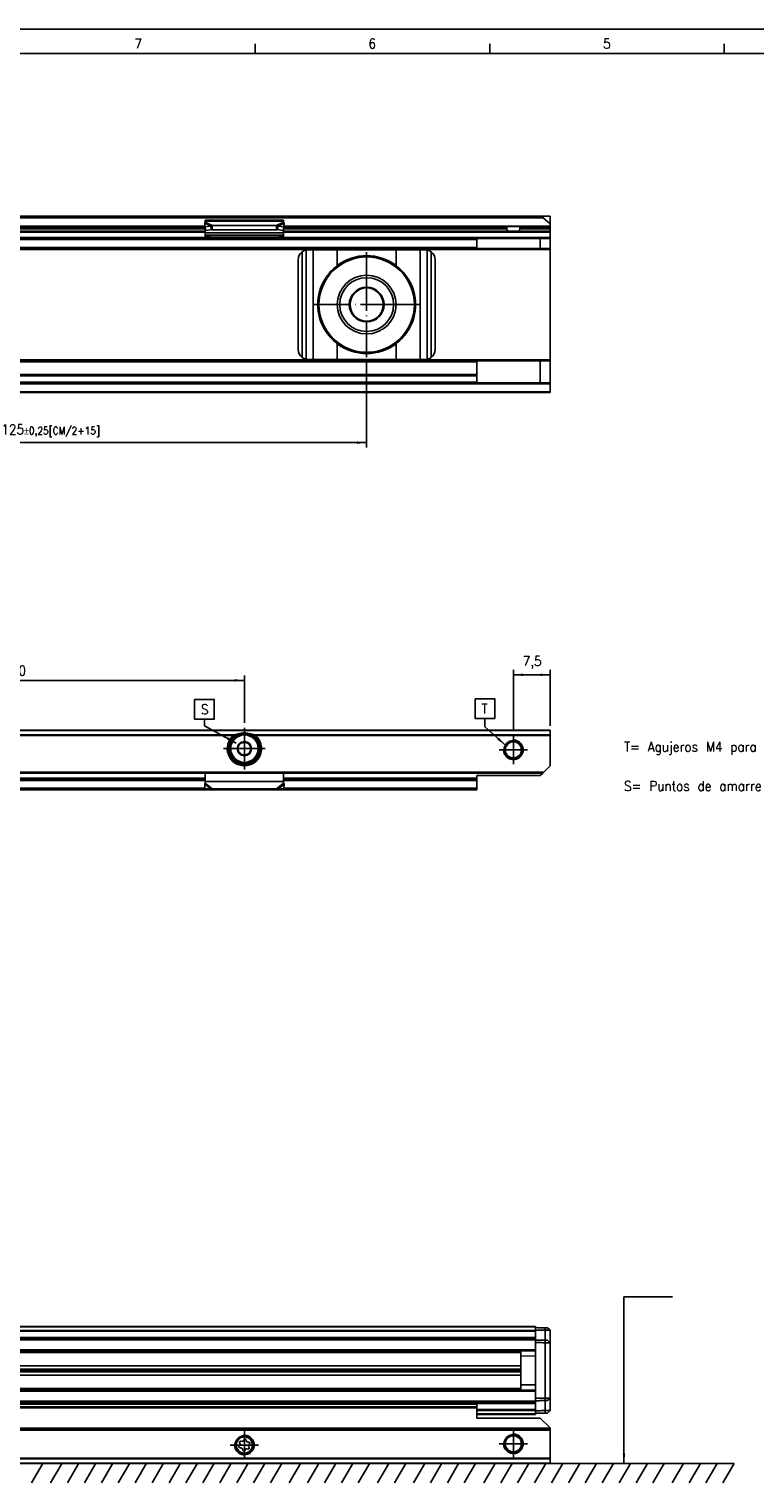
# Model space of a CAD drawing. Header units: millimetres. Extents: x -746 to 606, y -92 to 517.
# Tile 25 of 38: x -244 to -96, y 205 to 502. Entities that reach past the tile are written whole.
import ezdxf

# ---------------------------------------------------------------- set-up
doc = ezdxf.new("R2010")
doc.units = ezdxf.units.MM
doc.linetypes.add('DOT_CENTER', pattern=[14, 12, -1, 0, -1])
doc.layers.add('1', color=7, linetype='Continuous')
doc.styles.add('CONVERTER_12', font='txt.shx', dxfattribs={"width": 0.9})
doc.dimstyles.new('ME10_DIM_35', dxfattribs={"dimtxt": 2, "dimasz": 2, "dimexe": 1, "dimexo": 1, "dimgap": 1, "dimtad": 1, "dimdsep": 46, "dimtxsty": 'CONVERTER_12', "dimsah": 1, "dimcen": 0.09, "dimclrd": 2, "dimclre": 2, "dimclrt": 2, "dimadec": 0, "dimazin": 0, "dimtol": 1, "dimtp": 0.25, "dimtm": 0.25, "dimtfac": 0.75, "dimtdec": 0, "dimtix": 1, "dimtmove": 0, "dimatfit": 3, "dimfxl": 1, "dimtolj": 1, "dimtzin": 0, "dimarcsym": 0})
doc.dimstyles.new('ME10_DIM_36', dxfattribs={"dimtxt": 2, "dimasz": 2, "dimexe": 1, "dimexo": 1, "dimgap": 1, "dimtad": 1, "dimdsep": 46, "dimtxsty": 'CONVERTER_12', "dimsah": 1, "dimcen": 0.09, "dimclrd": 2, "dimclre": 2, "dimclrt": 2, "dimadec": 0, "dimazin": 0, "dimtfac": 1, "dimtdec": 4, "dimtix": 1, "dimtmove": 0, "dimatfit": 3, "dimfxl": 1, "dimtolj": 1, "dimtzin": 0, "dimarcsym": 0})
doc.dimstyles.new('ME10_DIM_39', dxfattribs={"dimtxt": 2, "dimasz": 2, "dimexe": 1, "dimexo": 1, "dimgap": 1, "dimtad": 1, "dimdsep": 46, "dimtxsty": 'CONVERTER_12', "dimsah": 1, "dimcen": 0.09, "dimclrd": 2, "dimclre": 2, "dimclrt": 2, "dimadec": 0, "dimazin": 0, "dimtfac": 1, "dimtdec": 4, "dimtix": 1, "dimtmove": 0, "dimatfit": 3, "dimfxl": 1, "dimtolj": 1, "dimtzin": 0, "dimarcsym": 0})
doc.dimstyles.get("Standard").update_dxf_attribs({"dimtxt": 0.18, "dimasz": 0.18, "dimexe": 0.18, "dimexo": 0.0625, "dimgap": 0.09, "dimtad": 0, "dimtih": 1, "dimtoh": 1, "dimdec": 4, "dimzin": 0, "dimdsep": 46, "dimtxsty": 'Standard', "dimcen": 0.09, "dimadec": 0, "dimazin": 0, "dimtfac": 1, "dimtdec": 4, "dimtofl": 0, "dimtmove": 0, "dimatfit": 3, "dimfxl": 1, "dimtolj": 1, "dimtzin": 0, "dimarcsym": 0})

# ---------------------------------------------------------------- blocks, each defined once
blk = doc.blocks.new('SOPORTE_SV2-T__7', base_point=(-462.95, 208.55))
at = {"color": 7, "linetype": 'Continuous'}
for p, q in [((-152.95, 220.69), (-369.95, 220.69)), ((-152.95, 220.09), (-152.95, 220.67)), ((-152.95, 219.9), (-152.95, 220.09)), ((-152.95, 219.9), (-152.95, 217.8)), ((-152.95, 217.8), (-139.95, 217.8)), ((-137.95, 215.8), (-139.95, 217.8)), ((-137.95, 215.55), (-462.95, 215.55)), ((-137.95, 215.8), (-137.95, 215.75)), ((-137.95, 215.75), (-137.95, 215.55)), ((-137.95, 215.35), (-137.95, 215.55)), ((-137.95, 215.35), (-137.95, 209.63)), ((-201.34, 212.27), (-201.52, 212.08)), ((-201.43, 212.78), (-201.3, 212.55)), ((-201.35, 211.69), (-201.09, 211.69)), ((-200.91, 213.05), (-201.17, 213.12)), ((-200.87, 211.52), (-200.8, 211.27)), ((-200.53, 213.39), (-200.66, 213.16)), ((-200.37, 211.21), (-200.24, 211.44)), ((-200.03, 213.08), (-200.1, 213.33)), ((-199.98, 211.55), (-199.73, 211.48)), ((-199.55, 212.91), (-199.81, 212.91)), ((-199.47, 211.82), (-199.6, 212.05)), ((-199.56, 212.33), (-199.38, 212.52)), ((-137.95, 208.55), (-462.95, 208.55)), ((-137.95, 209.49), (-137.95, 209.63)), ((-137.95, 209.49), (-137.95, 208.61)), ((-137.95, 208.55), (-137.95, 208.61))]:
    blk.add_line(p, q, dxfattribs=at)
at = {"color": 3, "linetype": 'Continuous'}
for p, q in [((-152.95, 220.67), (-369.95, 220.67)), ((-152.95, 220.09), (-369.95, 220.09)), ((-152.95, 219.9), (-369.95, 219.9)), ((-137.95, 215.75), (-462.95, 215.75)), ((-462.95, 215.35), (-137.95, 215.35)), ((-137.95, 209.63), (-462.95, 209.63)), ((-137.95, 209.49), (-462.95, 209.49)), ((-462.95, 208.61), (-137.95, 208.61))]:
    blk.add_line(p, q, dxfattribs=at)
at = {"color": 7, "linetype": 'Continuous'}
for centre, radius in [((-200.45, 212.3), 1.9), ((-145.45, 212.55), 1.9), ((-145.45, 212.55), 1.65), ((-200.45, 212.3), 1.65)]:
    blk.add_circle(centre, radius, dxfattribs=at)
for centre, start, end in [((-201.35, 211.92), 136.1284, 269.4344), ((-201.23, 212.89), 76.5421, 209.4344), ((-201.5, 212.43), 316.1284, 29.4344), ((-201.09, 211.45), 16.1294, 89.4344), ((-200.86, 213.28), 256.5421, 329.8481), ((-200.57, 211.33), 196.1294, 329.4344), ((-200.33, 213.27), 16.1284, 149.8481), ((-200.04, 211.32), 76.1284, 149.4344), ((-199.81, 213.15), 196.1284, 269.4344), ((-199.67, 211.71), 256.1284, 29.4344), ((-199.4, 212.17), 136.1284, 209.4344), ((-199.55, 212.68), 316.1284, 89.4344)]:
    blk.add_arc(centre, 0.233, start, end, dxfattribs=at)
blk.add_open_spline([(-152.95, 220.67), (-152.95, 220.68), (-152.95, 220.68), (-152.95, 220.69), (-152.95, 220.69)], degree=3, dxfattribs=at)
at = {"layer": '1', "color": 2, "linetype": 'DOT_CENTER'}
for p, q in [((-200.45, 215.2), (-200.45, 209.4)), ((-145.45, 215.45), (-145.45, 209.65)), ((-197.55, 212.3), (-203.35, 212.3)), ((-142.55, 212.55), (-148.35, 212.55))]:
    blk.add_line(p, q, dxfattribs=at)
at = {"layer": '1', "color": 30, "linetype": 'Continuous'}
for centre in [(-200.45, 212.3), (-145.45, 212.55)]:
    blk.add_arc(centre, 2, 175, 95, dxfattribs=at)
blk = doc.blocks.new('REGLA_SV2-220-T__8', base_point=(-459.95, 218.55))
at = {"color": 7, "linetype": 'Continuous'}
for p, q in [((-140.95, 236.55), (-369.95, 236.55)), ((-140.95, 236.45), (-140.95, 236.55)), ((-140.95, 236.45), (-140.95, 236.3)), ((-140.95, 236.3), (-140.95, 235.8)), ((-140.95, 235.8), (-140.95, 235.73)), ((-140.95, 235.73), (-140.95, 235.55)), ((-140.95, 235.55), (-140.95, 234.29)), ((-137.95, 235.75), (-138.45, 236.26)), ((-137.95, 235.75), (-137.95, 233.2)), ((-369.95, 234.01), (-140.95, 234.01)), ((-140.95, 234.01), (-140.95, 234.29)), ((-140.95, 234.01), (-140.95, 233.81)), ((-140.95, 233.81), (-140.95, 233.75)), ((-140.95, 233.75), (-140.95, 233.25)), ((-140.95, 233.25), (-140.95, 231.78)), ((-137.95, 233.2), (-138.45, 233.71)), ((-137.95, 221.9), (-137.95, 233.2)), ((-140.95, 231.58), (-369.95, 231.58)), ((-143.95, 231.58), (-143.95, 230.48)), ((-140.95, 230.5), (-143.95, 230.48)), ((-143.95, 230.48), (-143.95, 224.62)), ((-140.95, 231.58), (-140.95, 231.78)), ((-140.95, 231.58), (-140.95, 230.5)), ((-369.95, 228.5), (-143.95, 228.5)), ((-369.95, 227.84), (-143.95, 227.84)), ((-143.95, 227.55), (-369.95, 227.55)), ((-143.95, 227.26), (-369.95, 227.26)), ((-143.95, 226.6), (-369.95, 226.6)), ((-369.95, 223.52), (-140.95, 223.52)), ((-140.95, 224.6), (-143.95, 224.62)), ((-143.95, 223.52), (-143.95, 224.62)), ((-140.95, 223.52), (-140.95, 224.6)), ((-140.95, 223.52), (-140.95, 223.32)), ((-140.95, 223.32), (-140.95, 221.85)), ((-140.95, 221.09), (-369.95, 221.09)), ((-140.95, 221.85), (-140.95, 221.35)), ((-140.95, 221.35), (-140.95, 221.29)), ((-140.95, 221.09), (-140.95, 221.29)), ((-140.95, 221.09), (-140.95, 220.81)), ((-140.95, 220.81), (-140.95, 219.55)), ((-138.45, 221.39), (-137.95, 221.9)), ((-137.95, 221.9), (-137.95, 219.35)), ((-152.95, 218.55), (-140.95, 218.55)), ((-140.95, 219.37), (-140.95, 219.55)), ((-140.95, 219.37), (-140.95, 219.3)), ((-140.95, 219.3), (-140.95, 218.8)), ((-140.95, 218.8), (-140.95, 218.65)), ((-140.95, 218.65), (-140.95, 218.55)), ((-138.45, 218.84), (-137.95, 219.35))]:
    blk.add_line(p, q, dxfattribs=at)
at = {"color": 3, "linetype": 'Continuous'}
for p, q in [((-140.95, 236.45), (-369.95, 236.45)), ((-369.95, 235.73), (-140.95, 235.73)), ((-369.95, 235.55), (-140.95, 235.55)), ((-138.93, 235.76), (-138.94, 236.26)), ((-138.93, 233.71), (-138.93, 235.76)), ((-369.95, 234.29), (-140.95, 234.29)), ((-369.95, 233.81), (-140.95, 233.81)), ((-138.93, 233.71), (-138.93, 233.21)), ((-138.93, 233.21), (-138.93, 221.89)), ((-140.95, 231.78), (-369.95, 231.78)), ((-369.95, 231.44), (-143.95, 231.44)), ((-143.95, 231.24), (-369.95, 231.24)), ((-140.95, 230.5), (-140.95, 224.6)), ((-369.95, 223.86), (-143.95, 223.86)), ((-143.95, 223.66), (-369.95, 223.66)), ((-369.95, 223.32), (-140.95, 223.32)), ((-140.95, 221.29), (-369.95, 221.29)), ((-140.95, 220.81), (-369.95, 220.81)), ((-138.93, 221.89), (-138.93, 221.39)), ((-138.93, 221.39), (-138.93, 219.34)), ((-140.95, 219.55), (-152.95, 219.55)), ((-140.95, 219.37), (-152.95, 219.37)), ((-152.95, 218.65), (-140.95, 218.65)), ((-138.93, 219.34), (-138.94, 218.84))]:
    blk.add_line(p, q, dxfattribs=at)
at = {"color": 7, "linetype": 'Continuous'}
for points, knots in [([(-140.95, 236.3), (-140.78, 236.3), (-140.45, 236.29), (-139.95, 236.28), (-139.44, 236.27), (-139.1, 236.27), (-138.94, 236.26)], [0, 0, 0, 0, 0.500077, 1.000155, 1.508556, 2.014552, 2.014552, 2.014552, 2.014552]), ([(-140.95, 235.8), (-140.78, 235.8), (-140.45, 235.79), (-139.95, 235.78), (-139.44, 235.77), (-139.1, 235.77), (-138.93, 235.76)], [0, 0, 0, 0, 0.500077, 1.000155, 1.508957, 2.017759, 2.017759, 2.017759, 2.017759]), ([(-138.94, 236.26), (-138.88, 236.26), (-138.76, 236.26), (-138.62, 236.26), (-138.52, 236.26), (-138.47, 236.26), (-138.45, 236.26)], [0, 0, 0, 0, 0.1816624, 0.3443087, 0.4151086, 0.4859085, 0.4859085, 0.4859085, 0.4859085]), ([(-138.93, 235.76), (-138.89, 235.76), (-138.8, 235.76), (-138.63, 235.76), (-138.45, 235.76), (-138.27, 235.75), (-138.14, 235.75), (-138.06, 235.75), (-138, 235.75), (-137.97, 235.75), (-137.95, 235.75), (-137.95, 235.75)], [0, 0, 0, 0, 0.1345824, 0.2669708, 0.4950926, 0.6916023, 0.799075, 0.8835795, 0.9432858, 0.9728294, 0.9826962, 0.9826962, 0.9826962, 0.9826962]), ([(-140.95, 233.75), (-140.78, 233.75), (-140.45, 233.74), (-139.95, 233.73), (-139.44, 233.72), (-139.1, 233.72), (-138.93, 233.71)], [0, 0, 0, 0, 0.500077, 1.000155, 1.508957, 2.01776, 2.01776, 2.01776, 2.01776]), ([(-140.95, 233.25), (-140.78, 233.25), (-140.45, 233.24), (-139.95, 233.23), (-139.44, 233.22), (-139.1, 233.22), (-138.93, 233.21)], [0, 0, 0, 0, 0.500077, 1.000155, 1.508957, 2.017759, 2.017759, 2.017759, 2.017759]), ([(-138.93, 233.71), (-138.87, 233.71), (-138.76, 233.71), (-138.62, 233.71), (-138.52, 233.71), (-138.47, 233.71), (-138.45, 233.71)], [0, 0, 0, 0, 0.177632, 0.3411015, 0.4119006, 0.4826997, 0.4826997, 0.4826997, 0.4826997]), ([(-138.93, 233.21), (-138.89, 233.21), (-138.8, 233.21), (-138.63, 233.21), (-138.45, 233.21), (-138.27, 233.2), (-138.14, 233.2), (-138.06, 233.2), (-138, 233.2), (-137.97, 233.2), (-137.95, 233.2), (-137.95, 233.2)], [0, 0, 0, 0, 0.1345824, 0.2669708, 0.4950926, 0.6916023, 0.799075, 0.8835795, 0.9432858, 0.972824, 0.9826853, 0.9826853, 0.9826853, 0.9826853]), ([(-140.95, 221.85), (-140.78, 221.85), (-140.45, 221.86), (-139.95, 221.87), (-139.44, 221.88), (-139.1, 221.88), (-138.93, 221.89)], [0, 0, 0, 0, 0.500077, 1.000155, 1.508957, 2.017759, 2.017759, 2.017759, 2.017759]), ([(-140.95, 221.35), (-140.78, 221.35), (-140.45, 221.36), (-139.95, 221.37), (-139.44, 221.38), (-139.1, 221.38), (-138.93, 221.39)], [0, 0, 0, 0, 0.500077, 1.000155, 1.508957, 2.01776, 2.01776, 2.01776, 2.01776]), ([(-138.93, 221.89), (-138.89, 221.89), (-138.8, 221.89), (-138.63, 221.89), (-138.45, 221.89), (-138.27, 221.9), (-138.14, 221.9), (-138.06, 221.9), (-138, 221.9), (-137.97, 221.9), (-137.95, 221.9), (-137.95, 221.9)], [0, 0, 0, 0, 0.1345824, 0.2669708, 0.4950926, 0.6916023, 0.799075, 0.8835795, 0.9432858, 0.9728294, 0.9826962, 0.9826962, 0.9826962, 0.9826962]), ([(-138.93, 221.39), (-138.87, 221.39), (-138.76, 221.39), (-138.62, 221.39), (-138.52, 221.39), (-138.47, 221.39), (-138.45, 221.39)], [0, 0, 0, 0, 0.180313, 0.3411015, 0.4119006, 0.4826997, 0.4826997, 0.4826997, 0.4826997]), ([(-138.93, 219.34), (-139.1, 219.33), (-139.44, 219.33), (-139.95, 219.32), (-140.45, 219.31), (-140.78, 219.3), (-140.95, 219.3)], [0, 0, 0, 0, 0.508802, 1.017604, 1.517682, 2.017759, 2.017759, 2.017759, 2.017759]), ([(-138.94, 218.84), (-139.1, 218.83), (-139.44, 218.83), (-139.95, 218.82), (-140.45, 218.81), (-140.78, 218.8), (-140.95, 218.8)], [0, 0, 0, 0, 0.505996, 1.014397, 1.514475, 2.014552, 2.014552, 2.014552, 2.014552]), ([(-138.94, 218.84), (-138.87, 218.84), (-138.76, 218.84), (-138.62, 218.84), (-138.52, 218.84), (-138.47, 218.84), (-138.45, 218.84)], [0, 0, 0, 0, 0.1830372, 0.3443087, 0.4151086, 0.4859085, 0.4859085, 0.4859085, 0.4859085]), ([(-138.93, 219.34), (-138.89, 219.34), (-138.8, 219.34), (-138.63, 219.34), (-138.45, 219.34), (-138.27, 219.35), (-138.14, 219.35), (-138.06, 219.35), (-138, 219.35), (-137.97, 219.35), (-137.95, 219.35), (-137.95, 219.35)], [0, 0, 0, 0, 0.1345824, 0.2669708, 0.4950926, 0.6916023, 0.799075, 0.8835795, 0.9432858, 0.972824, 0.9826853, 0.9826853, 0.9826853, 0.9826853])]:
    blk.add_open_spline(points, degree=3, knots=knots, dxfattribs=at)
blk = doc.blocks.new('REGLA_SV2-220-T__10', base_point=(-462.95, 208.55))
for name, p in [('REGLA_SV2-220-T__8', (-459.95, 218.55)), ('SOPORTE_SV2-T__7', (-462.95, 208.55))]:
    blk.add_blockref(name, p)
blk = doc.blocks.new('SOPORTE_SV2-T__50', base_point=(-462.95, 427.45))
at = {"color": 7, "linetype": 'Continuous'}
for p, q in [((-461.65, 463.55), (-139.25, 463.55)), ((-461.52, 463.2), (-139.38, 463.2)), ((-299.01, 461.45), (-208.54, 461.45)), ((-208.54, 461.33), (-208.56, 462.13)), ((-208.54, 461.33), (-207.37, 461.51)), ((-208.54, 461.33), (-208.36, 460.6)), ((-192.45, 462.72), (-208.45, 462.72)), ((-208.45, 462.51), (-208.45, 462.72)), ((-208.45, 462.33), (-208.45, 462.51)), ((-208.45, 460.98), (-208.45, 460.11)), ((-208.36, 460.6), (-207.18, 460.78)), ((-207.37, 461.51), (-207.26, 461.07)), ((-207.26, 461.07), (-207.18, 460.78)), ((-207.04, 461.6), (-193.86, 461.6)), ((-207.04, 461.6), (-207.04, 461.09)), ((-207.04, 461.09), (-207.04, 460.75)), ((-207.04, 460.75), (-193.86, 460.75)), ((-193.86, 461.6), (-193.86, 461.09)), ((-193.86, 461.09), (-193.86, 460.75)), ((-193.64, 461.07), (-193.72, 460.78)), ((-193.72, 460.78), (-192.54, 460.6)), ((-193.53, 461.51), (-193.64, 461.07)), ((-193.53, 461.51), (-192.36, 461.33)), ((-192.36, 461.33), (-192.54, 460.6)), ((-192.45, 462.51), (-192.45, 462.72)), ((-192.45, 462.33), (-192.45, 462.51)), ((-192.45, 460.98), (-192.45, 460.11)), ((-192.36, 461.33), (-192.34, 462.13)), ((-146.89, 461.45), (-192.36, 461.45)), ((-144.01, 461.45), (-146.89, 461.45)), ((-146.76, 460.95), (-146.76, 461.25)), ((-144.14, 460.95), (-144.14, 461.25)), ((-137.95, 461.45), (-144.01, 461.45)), ((-139.38, 463.2), (-137.95, 462)), ((-139.25, 463.55), (-137.95, 463.55)), ((-137.95, 462), (-137.95, 463.55)), ((-137.95, 462), (-137.95, 461.5)), ((-137.95, 461.45), (-137.95, 461.5)), ((-137.95, 461.45), (-137.95, 461.25)), ((-137.95, 461.25), (-137.95, 460.95)), ((-137.95, 460.95), (-137.95, 460.45)), ((-392.45, 458.95), (-208.45, 458.95)), ((-299.76, 460.45), (-208.45, 460.45)), ((-208.45, 460.11), (-208.45, 459.62)), ((-208.45, 459.34), (-208.45, 459.62)), ((-192.45, 459.62), (-208.45, 459.62)), ((-208.45, 459.34), (-208.45, 459.16)), ((-208.45, 459.16), (-208.45, 458.95)), ((-208.45, 458.95), (-205.69, 458.95)), ((-206.96, 459.23), (-203.45, 458.96)), ((-206.96, 459.23), (-206.96, 459.12)), ((-205.69, 458.95), (-206.96, 459.05)), ((-205.69, 458.95), (-203.45, 458.95)), ((-203.45, 458.96), (-203.45, 458.95)), ((-203.45, 458.96), (-197.45, 458.96)), ((-203.45, 458.95), (-197.45, 458.95)), ((-197.45, 458.96), (-193.94, 459.23)), ((-197.45, 458.96), (-197.45, 458.95)), ((-197.45, 458.95), (-195.21, 458.95)), ((-193.94, 459.05), (-195.21, 458.95)), ((-195.21, 458.95), (-192.45, 458.95)), ((-193.94, 459.12), (-193.94, 459.23)), ((-146.14, 460.45), (-192.45, 460.45)), ((-192.45, 460.11), (-192.45, 459.62)), ((-192.45, 459.34), (-192.45, 459.62)), ((-192.45, 459.34), (-192.45, 459.16)), ((-192.45, 459.16), (-192.45, 458.95)), ((-192.45, 458.95), (-152.95, 458.95)), ((-152.95, 458.95), (-152.95, 458.75)), ((-139.95, 458.95), (-152.95, 458.95)), ((-152.95, 457.15), (-152.95, 458.75)), ((-144.76, 460.45), (-146.14, 460.45)), ((-144.76, 460.45), (-137.95, 460.45)), ((-139.95, 456.95), (-139.95, 458.95)), ((-139.95, 458.95), (-137.95, 458.95)), ((-137.95, 460.25), (-137.95, 460.45)), ((-137.95, 460.25), (-137.95, 459.15)), ((-137.95, 458.95), (-137.95, 459.15)), ((-137.95, 456.95), (-137.95, 458.95)), ((-447.95, 456.95), (-152.95, 456.95)), ((-186.38, 456.65), (-187.45, 456.65)), ((-186.38, 456.65), (-181.46, 456.65)), ((-181.46, 456.65), (-169.44, 456.65)), ((-169.44, 456.65), (-164.52, 456.65)), ((-163.45, 456.65), (-164.52, 456.65)), ((-152.95, 456.95), (-152.95, 457.15)), ((-139.95, 456.95), (-152.95, 456.95)), ((-139.95, 456.95), (-137.95, 456.95)), ((-137.95, 456.75), (-137.95, 456.95)), ((-137.95, 434.15), (-137.95, 456.75)), ((-189.45, 436.25), (-189.45, 454.65)), ((-161.45, 436.25), (-161.45, 454.65)), ((-187.45, 434.25), (-186.38, 434.25)), ((-186.38, 434.25), (-181.46, 434.25)), ((-181.46, 434.25), (-169.44, 434.25)), ((-169.44, 434.25), (-164.52, 434.25)), ((-164.52, 434.25), (-163.45, 434.25)), ((-137.95, 433.95), (-137.95, 434.15)), ((-152.95, 433.95), (-447.95, 433.95)), ((-152.95, 431.17), (-447.95, 431.17)), ((-152.95, 433.95), (-139.95, 433.95)), ((-152.95, 433.95), (-152.95, 433.75)), ((-152.95, 431.17), (-152.95, 433.75)), ((-152.95, 430.89), (-152.95, 431.17)), ((-139.95, 429.45), (-139.95, 433.95)), ((-137.95, 433.95), (-139.95, 433.95)), ((-137.95, 429.45), (-137.95, 433.95)), ((-152.95, 429.45), (-447.95, 429.45)), ((-152.95, 429.57), (-152.95, 430.89)), ((-152.95, 429.45), (-152.95, 429.57)), ((-152.95, 429.45), (-139.95, 429.45)), ((-137.95, 429.45), (-139.95, 429.45)), ((-137.95, 429.45), (-137.95, 429.25)), ((-137.95, 429.25), (-137.95, 427.65)), ((-137.95, 427.45), (-462.95, 427.45)), ((-137.95, 427.45), (-137.95, 427.65))]:
    blk.add_line(p, q, dxfattribs=at)
at = {"color": 3, "linetype": 'Continuous'}
for p, q in [((-392.36, 461.5), (-208.54, 461.5)), ((-208.52, 461.25), (-299.14, 461.25)), ((-299.14, 460.95), (-208.45, 460.95)), ((-208.56, 462.13), (-207.37, 461.51)), ((-192.45, 462.51), (-208.45, 462.51)), ((-208.45, 462.33), (-207.04, 461.6)), ((-192.45, 462.33), (-193.86, 461.6)), ((-192.34, 462.13), (-193.53, 461.51)), ((-146.76, 460.95), (-192.45, 460.95)), ((-192.38, 461.25), (-146.76, 461.25)), ((-137.95, 461.5), (-192.36, 461.5)), ((-137.95, 461.25), (-144.14, 461.25)), ((-144.14, 460.95), (-137.95, 460.95)), ((-447.95, 458.75), (-152.95, 458.75)), ((-392.45, 460.25), (-208.45, 460.25)), ((-392.45, 459.15), (-208.45, 459.15)), ((-192.45, 460.11), (-208.45, 460.11)), ((-193.94, 459.23), (-206.96, 459.23)), ((-206.96, 459.12), (-206.96, 459.05)), ((-193.94, 459.05), (-193.94, 459.12)), ((-192.45, 460.25), (-137.95, 460.25)), ((-192.45, 459.15), (-137.95, 459.15)), ((-137.95, 456.75), (-462.95, 456.75)), ((-447.95, 457.15), (-152.95, 457.15)), ((-188.65, 434.65), (-188.65, 456.25)), ((-187.85, 434.29), (-187.85, 456.61)), ((-186.38, 434.25), (-186.38, 456.65)), ((-181.46, 453.44), (-181.46, 456.65)), ((-169.44, 453.44), (-169.44, 456.65)), ((-164.52, 434.25), (-164.52, 456.65)), ((-163.05, 434.29), (-163.05, 456.61)), ((-162.25, 434.65), (-162.25, 456.25)), ((-181.46, 434.25), (-181.46, 437.46)), ((-169.44, 434.25), (-169.44, 437.46)), ((-137.95, 434.15), (-462.95, 434.15)), ((-152.95, 433.75), (-447.95, 433.75)), ((-137.95, 429.25), (-462.95, 429.25)), ((-152.95, 430.89), (-447.95, 430.89)), ((-152.95, 429.57), (-447.95, 429.57)), ((-462.95, 427.65), (-137.95, 427.65))]:
    blk.add_line(p, q, dxfattribs=at)
at = {"color": 7, "linetype": 'Continuous'}
for radius in [9.75, 6, 5.5, 3.55, 3.4]:
    blk.add_circle((-175.45, 445.45), radius, dxfattribs=at)
for centre, radius, start, end in [((-139.25, 463.35), 0.2, 90, 230), ((-187.45, 454.65), 2, 126.8699, 180), ((-187.45, 454.65), 2, 101.598, 126.8699), ((-187.45, 454.65), 2, 90, 101.598), ((-175.45, 445.45), 10, 53.076, 126.924), ((-163.45, 454.65), 2, 78.402, 90), ((-163.45, 454.65), 2, 53.1301, 78.402), ((-163.45, 454.65), 2, 360, 53.1301), ((-175.45, 445.45), 10, 126.924, 138.5708), ((-175.45, 445.45), 10, 41.4292, 53.076), ((-175.45, 445.45), 10, 148.2363, 211.7637), ((-175.45, 445.45), 10, 328.2362, 31.7638), ((-175.45, 445.45), 10, 221.4292, 233.076), ((-175.45, 445.45), 10, 233.076, 306.924), ((-175.45, 445.45), 10, 306.924, 318.5708), ((-187.45, 436.25), 2, 180, 233.1301), ((-187.45, 436.25), 2, 233.1301, 258.402), ((-187.45, 436.25), 2, 258.402, 270), ((-163.45, 436.25), 2, 270, 281.598), ((-163.45, 436.25), 2, 281.598, 306.8699), ((-163.45, 436.25), 2, 306.8699, 360)]:
    blk.add_arc(centre, radius, start, end, dxfattribs=at)
for points, knots in [([(-208.56, 462.13), (-208.55, 462.15), (-208.53, 462.18), (-208.51, 462.24), (-208.48, 462.29), (-208.46, 462.32), (-208.45, 462.33)], [0, 0, 0, 0, 0.0630544, 0.1234867, 0.1753749, 0.2333288, 0.2333288, 0.2333288, 0.2333288]), ([(-207.37, 461.51), (-207.34, 461.52), (-207.28, 461.54), (-207.2, 461.56), (-207.12, 461.58), (-207.06, 461.6), (-207.04, 461.6)], [0, 0, 0, 0, 0.0909021, 0.1730263, 0.2556025, 0.3435202, 0.3435202, 0.3435202, 0.3435202]), ([(-207.18, 460.78), (-207.17, 460.78), (-207.15, 460.77), (-207.11, 460.76), (-207.07, 460.75), (-207.05, 460.75), (-207.04, 460.75)], [0, 0, 0, 0, 0.0372861, 0.0751943, 0.1129244, 0.1512902, 0.1512902, 0.1512902, 0.1512902]), ([(-193.86, 461.6), (-193.84, 461.6), (-193.78, 461.58), (-193.7, 461.56), (-193.61, 461.54), (-193.56, 461.52), (-193.53, 461.51)], [0, 0, 0, 0, 0.0879177, 0.170494, 0.2598164, 0.3435202, 0.3435202, 0.3435202, 0.3435202]), ([(-193.86, 460.75), (-193.85, 460.75), (-193.83, 460.75), (-193.79, 460.76), (-193.75, 460.77), (-193.73, 460.78), (-193.72, 460.78)], [0, 0, 0, 0, 0.0383658, 0.0760959, 0.1140041, 0.1512902, 0.1512902, 0.1512902, 0.1512902]), ([(-192.34, 462.13), (-192.35, 462.14), (-192.37, 462.18), (-192.39, 462.23), (-192.42, 462.29), (-192.44, 462.32), (-192.45, 462.33)], [0, 0, 0, 0, 0.0583422, 0.1234865, 0.1753748, 0.2333287, 0.2333287, 0.2333287, 0.2333287]), ([(-146.76, 461.25), (-146.76, 461.25), (-146.76, 461.25), (-146.76, 461.26), (-146.76, 461.28), (-146.77, 461.29), (-146.77, 461.31), (-146.78, 461.33), (-146.78, 461.35), (-146.79, 461.37), (-146.8, 461.38), (-146.81, 461.4), (-146.82, 461.41), (-146.83, 461.42), (-146.84, 461.43), (-146.85, 461.44), (-146.87, 461.45), (-146.89, 461.45), (-146.89, 461.45)], [0, 0, 0, 0, 0.0032225, 0.006338, 0.0246053, 0.0458197, 0.0650334, 0.0838032, 0.1010262, 0.121713, 0.139253, 0.156104, 0.173345, 0.1868302, 0.1993893, 0.2139548, 0.237561, 0.2593959, 0.2593959, 0.2593959, 0.2593959]), ([(-146.76, 460.95), (-146.76, 460.93), (-146.76, 460.88), (-146.75, 460.82), (-146.74, 460.78), (-146.73, 460.75), (-146.72, 460.72), (-146.7, 460.68), (-146.68, 460.64), (-146.64, 460.6), (-146.61, 460.57), (-146.55, 460.53), (-146.47, 460.49), (-146.37, 460.46), (-146.25, 460.45), (-146.18, 460.45), (-146.14, 460.45)], [0, 0, 0, 0, 0.0693078, 0.1388324, 0.1719205, 0.2053752, 0.2391063, 0.2686421, 0.3257492, 0.3746023, 0.4257588, 0.4743888, 0.5784452, 0.6876619, 0.7990234, 0.9187291, 0.9187291, 0.9187291, 0.9187291]), ([(-144.76, 460.45), (-144.72, 460.45), (-144.65, 460.45), (-144.53, 460.46), (-144.43, 460.49), (-144.35, 460.53), (-144.29, 460.57), (-144.26, 460.6), (-144.22, 460.64), (-144.19, 460.69), (-144.17, 460.75), (-144.15, 460.8), (-144.15, 460.85), (-144.14, 460.88), (-144.14, 460.91), (-144.14, 460.94), (-144.14, 460.95)], [0, 0, 0, 0, 0.1197057, 0.2310672, 0.3402839, 0.4443402, 0.4929703, 0.5441268, 0.5929799, 0.650087, 0.7163141, 0.7798283, 0.8142896, 0.8486416, 0.8836888, 0.9187139, 0.9187139, 0.9187139, 0.9187139]), ([(-144.01, 461.45), (-144.01, 461.45), (-144.03, 461.45), (-144.05, 461.44), (-144.06, 461.43), (-144.07, 461.42), (-144.08, 461.41), (-144.1, 461.39), (-144.11, 461.37), (-144.12, 461.34), (-144.13, 461.31), (-144.14, 461.29), (-144.14, 461.27), (-144.14, 461.25), (-144.14, 461.25), (-144.14, 461.25)], [0, 0, 0, 0, 0.0218349, 0.045441, 0.0572518, 0.072566, 0.0875782, 0.1032924, 0.1380785, 0.1755379, 0.1960685, 0.2221148, 0.252987, 0.2561025, 0.259325, 0.259325, 0.259325, 0.259325]), ([(-208.45, 459.34), (-208.33, 459.33), (-208.08, 459.32), (-207.7, 459.29), (-207.33, 459.26), (-207.08, 459.24), (-206.96, 459.23)], [0, 0, 0, 0, 0.373747, 0.74735, 1.121197, 1.494893, 1.494893, 1.494893, 1.494893]), ([(-206.96, 459.05), (-207.08, 459.06), (-207.33, 459.08), (-207.7, 459.1), (-208.08, 459.13), (-208.33, 459.15), (-208.45, 459.16)], [0, 0, 0, 0, 0.373648, 0.747439, 1.120992, 1.494694, 1.494694, 1.494694, 1.494694]), ([(-193.94, 459.23), (-193.82, 459.24), (-193.57, 459.26), (-193.2, 459.29), (-192.82, 459.32), (-192.57, 459.33), (-192.45, 459.34)], [0, 0, 0, 0, 0.373695, 0.747543, 1.121151, 1.494893, 1.494893, 1.494893, 1.494893]), ([(-192.45, 459.16), (-192.57, 459.15), (-192.82, 459.13), (-193.2, 459.1), (-193.57, 459.08), (-193.82, 459.06), (-193.94, 459.05)], [0, 0, 0, 0, 0.373702, 0.747255, 1.121047, 1.494694, 1.494694, 1.494694, 1.494694]), ([(-183.95, 450.71), (-183.87, 450.83), (-183.71, 451.06), (-183.46, 451.4), (-183.21, 451.74), (-183.03, 451.96), (-182.95, 452.07)], [0, 0, 0, 0, 0.425548, 0.842522, 1.267064, 1.685169, 1.685169, 1.685169, 1.685169]), ([(-167.95, 452.07), (-167.87, 451.96), (-167.69, 451.74), (-167.44, 451.4), (-167.19, 451.06), (-167.03, 450.83), (-166.95, 450.71)], [0, 0, 0, 0, 0.418104, 0.842646, 1.25962, 1.685167, 1.685167, 1.685167, 1.685167]), ([(-182.95, 438.83), (-183.03, 438.94), (-183.21, 439.16), (-183.46, 439.5), (-183.71, 439.84), (-183.87, 440.07), (-183.95, 440.19)], [0, 0, 0, 0, 0.418104, 0.842647, 1.259621, 1.685169, 1.685169, 1.685169, 1.685169]), ([(-166.95, 440.19), (-167.03, 440.07), (-167.19, 439.84), (-167.44, 439.5), (-167.69, 439.16), (-167.87, 438.94), (-167.95, 438.83)], [0, 0, 0, 0, 0.425548, 0.842521, 1.267063, 1.685167, 1.685167, 1.685167, 1.685167])]:
    blk.add_open_spline(points, degree=3, knots=knots, dxfattribs=at)
at = {"layer": '1', "color": 2, "linetype": 'DOT_CENTER'}
for p, q in [((-175.45, 456.2), (-175.45, 434.7)), ((-164.7, 445.45), (-186.2, 445.45))]:
    blk.add_line(p, q, dxfattribs=at)
blk = doc.blocks.new('*D99')
at = {"layer": '1', "color": 2, "linetype": 'Continuous'}
for p, q in [((-300.45, 436.95), (-300.45, 416.23)), ((-175.45, 433.7), (-175.45, 416.23)), ((-300.45, 417.23), (-175.45, 417.23))]:
    blk.add_line(p, q, dxfattribs=at)
at = {"layer": '1', "color": 2}
for points in [[(-298.45, 417.5), (-298.45, 416.97), (-300.45, 417.23)], [(-177.45, 416.97), (-177.45, 417.5), (-175.45, 417.23)]]:
    blk.add_solid(points, dxfattribs=at)
at = {"layer": '1', "color": 2, "insert": (-250.14, 418.43), "char_height": 2, "attachment_point": 7, "rotation": 0.0001, "line_spacing_factor": 0.60024, "style": 'CONVERTER_12'}
blk.add_mtext('\\C2;\\C2;\\C2;125\\C2;\\H1.5;{\\Fgdt;`}0,25\\C2;[CM/2+15]', dxfattribs=at)
blk = doc.blocks.new('SOPORTE_SV2-T__55', base_point=(-462.95, 346.28))
at = {"color": 7, "linetype": 'Continuous'}
for p, q in [((-137.95, 358.42), (-462.95, 358.42)), ((-202.44, 356.92), (-202.8, 356.92)), ((-198.1, 356.92), (-198.46, 356.92)), ((-137.95, 358.36), (-137.95, 358.42)), ((-137.95, 358.36), (-137.95, 357.48)), ((-137.95, 357.34), (-137.95, 357.48)), ((-137.95, 351.17), (-137.95, 357.34)), ((-201.78, 355.23), (-201.49, 355.45)), ((-201.73, 354.87), (-201.78, 355.23)), ((-201.6, 353.8), (-201.65, 354.16)), ((-201.26, 353.66), (-201.6, 353.8)), ((-200.92, 355.88), (-200.63, 356.1)), ((-200.63, 356.1), (-200.3, 355.96)), ((-199.64, 355.68), (-199.3, 355.54)), ((-199.12, 354.11), (-199.41, 353.89)), ((-199.3, 355.54), (-199.25, 355.18)), ((-199.17, 354.47), (-199.12, 354.11)), ((-200.27, 353.24), (-200.6, 353.38)), ((-199.98, 353.46), (-200.27, 353.24)), ((-137.95, 351.17), (-139.25, 349.87)), ((-461.45, 349.67), (-139.45, 349.67)), ((-392.45, 348.42), (-208.45, 348.42)), ((-208.45, 347.95), (-208.45, 349.67)), ((-208.45, 347.93), (-208.45, 347.95)), ((-208.45, 347.64), (-208.45, 347.93)), ((-192.45, 347.95), (-192.45, 349.67)), ((-192.45, 348.42), (-152.95, 348.42)), ((-192.45, 347.93), (-192.45, 347.95)), ((-192.45, 347.64), (-192.45, 347.93)), ((-152.95, 349.17), (-139.95, 349.17)), ((-152.95, 348.62), (-152.95, 349.17)), ((-152.95, 348.62), (-152.95, 348.42)), ((-152.95, 348.42), (-152.95, 348.13)), ((-152.95, 346.57), (-152.95, 348.13)), ((-139.45, 349.67), (-139.95, 349.17)), ((-139.25, 349.87), (-139.45, 349.67)), ((-152.95, 346.28), (-447.95, 346.28)), ((-208.56, 347.38), (-208.51, 347.55)), ((-208.54, 346.49), (-208.56, 347.38)), ((-208.54, 346.49), (-207.37, 346.36)), ((-207.04, 346.43), (-193.86, 346.43)), ((-193.53, 346.36), (-192.36, 346.49)), ((-192.39, 347.55), (-192.34, 347.38)), ((-192.36, 346.49), (-192.34, 347.38)), ((-152.95, 346.28), (-152.95, 346.57))]:
    blk.add_line(p, q, dxfattribs=at)
at = {"color": 3, "linetype": 'Continuous'}
for p, q in [((-137.95, 358.36), (-462.95, 358.36)), ((-202.44, 357.48), (-398.46, 357.48)), ((-202.72, 357.34), (-398.18, 357.34)), ((-198.46, 357.48), (-137.95, 357.48)), ((-198.18, 357.34), (-137.95, 357.34)), ((-461.65, 349.87), (-139.25, 349.87)), ((-392.45, 348.62), (-208.45, 348.62)), ((-208.45, 348.13), (-392.45, 348.13)), ((-192.45, 347.93), (-208.45, 347.93)), ((-192.45, 348.62), (-152.95, 348.62)), ((-152.95, 348.13), (-192.45, 348.13)), ((-208.54, 346.57), (-392.36, 346.57)), ((-208.56, 347.38), (-207.37, 346.36)), ((-208.45, 347.64), (-207.04, 346.43)), ((-192.45, 347.64), (-193.86, 346.43)), ((-192.34, 347.38), (-193.53, 346.36)), ((-152.95, 346.57), (-192.36, 346.57))]:
    blk.add_line(p, q, dxfattribs=at)
at = {"color": 7, "linetype": 'Continuous'}
for centre, radius in [((-200.45, 354.67), 3), ((-200.45, 354.67), 1.45), ((-200.45, 354.67), 0.05), ((-145.45, 354.42), 1.9), ((-145.45, 354.42), 1.65)]:
    blk.add_circle(centre, radius, dxfattribs=at)
at = {"color": 3, "linetype": 'Continuous'}
blk.add_circle((-200.45, 354.67), 2.8, dxfattribs=at)
at = {"color": 7, "linetype": 'Continuous'}
for radius, start, end in [(3.5, 130.3552, 49.6448), (3.25, 112.6199, 67.3801), (3.25, 67.3801, 112.6199), (1.3, 171.2763, 203.161), (1.3, 143.161, 171.2763), (1.3, 203.161, 231.2763), (1.3, 111.2763, 143.161), (1.3, 83.161, 111.2763), (1.3, 51.2763, 83.161), (1.3, 291.2763, 323.161), (1.3, 23.161, 51.2763), (1.3, 323.161, 351.2763), (1.3, 351.2763, 23.161), (1.3, 231.2763, 263.161), (1.3, 263.161, 291.2763)]:
    blk.add_arc((-200.45, 354.67), radius, start, end, dxfattribs=at)
for points, knots in [([(-202.44, 357.48), (-202.46, 357.47), (-202.51, 357.45), (-202.57, 357.43), (-202.62, 357.4), (-202.65, 357.38), (-202.69, 357.36), (-202.71, 357.35), (-202.72, 357.34)], [0, 0, 0, 0, 0.0793997, 0.1547809, 0.1981757, 0.2336515, 0.2787852, 0.3133324, 0.3133324, 0.3133324, 0.3133324]), ([(-201.7, 357.67), (-201.76, 357.66), (-201.89, 357.63), (-202.07, 357.59), (-202.26, 357.54), (-202.38, 357.5), (-202.44, 357.48)], [0, 0, 0, 0, 0.1913805, 0.384016, 0.5730639, 0.7635471, 0.7635471, 0.7635471, 0.7635471]), ([(-198.46, 357.48), (-198.52, 357.5), (-198.64, 357.54), (-198.83, 357.59), (-199.01, 357.63), (-199.14, 357.66), (-199.2, 357.67)], [0, 0, 0, 0, 0.1903326, 0.3787731, 0.5717741, 0.763547, 0.763547, 0.763547, 0.763547]), ([(-198.18, 357.34), (-198.19, 357.35), (-198.22, 357.36), (-198.25, 357.38), (-198.28, 357.4), (-198.33, 357.43), (-198.39, 357.46), (-198.44, 357.47), (-198.46, 357.48)], [0, 0, 0, 0, 0.0423093, 0.0796464, 0.1179547, 0.1585165, 0.2443328, 0.3133291, 0.3133291, 0.3133291, 0.3133291]), ([(-208.51, 347.55), (-208.5, 347.59), (-208.48, 347.65), (-208.46, 347.76), (-208.45, 347.86), (-208.45, 347.92), (-208.45, 347.95)], [0, 0, 0, 0, 0.1157036, 0.21058, 0.3198857, 0.4089231, 0.4089231, 0.4089231, 0.4089231]), ([(-192.45, 347.95), (-192.45, 347.92), (-192.45, 347.85), (-192.43, 347.76), (-192.42, 347.65), (-192.4, 347.59), (-192.39, 347.55)], [0, 0, 0, 0, 0.1026304, 0.1983419, 0.2932183, 0.4089219, 0.4089219, 0.4089219, 0.4089219]), ([(-208.56, 347.38), (-208.55, 347.4), (-208.53, 347.44), (-208.5, 347.51), (-208.48, 347.57), (-208.46, 347.62), (-208.45, 347.64)], [0, 0, 0, 0, 0.0660342, 0.1356749, 0.2077706, 0.2833141, 0.2833141, 0.2833141, 0.2833141]), ([(-207.37, 346.36), (-207.34, 346.36), (-207.28, 346.37), (-207.2, 346.39), (-207.12, 346.41), (-207.06, 346.42), (-207.04, 346.43)], [0, 0, 0, 0, 0.083534, 0.1670936, 0.2491987, 0.3386073, 0.3386073, 0.3386073, 0.3386073]), ([(-193.86, 346.43), (-193.84, 346.42), (-193.78, 346.41), (-193.7, 346.39), (-193.62, 346.37), (-193.56, 346.36), (-193.53, 346.36)], [0, 0, 0, 0, 0.0894086, 0.1715137, 0.2550732, 0.3386073, 0.3386073, 0.3386073, 0.3386073]), ([(-192.34, 347.38), (-192.35, 347.4), (-192.37, 347.44), (-192.4, 347.51), (-192.42, 347.57), (-192.44, 347.62), (-192.45, 347.64)], [0, 0, 0, 0, 0.0660342, 0.1356749, 0.2077706, 0.2833141, 0.2833141, 0.2833141, 0.2833141])]:
    blk.add_open_spline(points, degree=3, knots=knots, dxfattribs=at)
at = {"layer": '1', "color": 2, "linetype": 'DOT_CENTER'}
for p, q in [((-200.45, 358.92), (-200.45, 350.42)), ((-145.45, 357.32), (-145.45, 351.52)), ((-196.2, 354.67), (-204.7, 354.67)), ((-142.55, 354.42), (-148.35, 354.42))]:
    blk.add_line(p, q, dxfattribs=at)
at = {"layer": '1', "color": 30, "linetype": 'Continuous'}
blk.add_arc((-145.45, 354.42), 2, 175, 95, dxfattribs=at)
blk.add_arc((-145.45, 354.42), 2, 175, 95, dxfattribs=at)
blk = doc.blocks.new('*D100')
at = {"layer": '1', "color": 2, "linetype": 'Continuous'}
for p, q in [((-300.45, 358.07), (-300.45, 369.63)), ((-300.45, 368.63), (-200.45, 368.63)), ((-200.45, 359.92), (-200.45, 369.63))]:
    blk.add_line(p, q, dxfattribs=at)
at = {"layer": '1', "color": 2}
for points in [[(-298.45, 368.89), (-298.45, 368.36), (-300.45, 368.63)], [(-202.45, 368.36), (-202.45, 368.89), (-200.45, 368.63)]]:
    blk.add_solid(points, dxfattribs=at)
at = {"layer": '1', "color": 2, "insert": (-249.74, 369.63), "char_height": 2, "attachment_point": 7, "rotation": 0.0001, "line_spacing_factor": 0.60024, "style": 'CONVERTER_12'}
blk.add_mtext('100', dxfattribs=at)
blk = doc.blocks.new('*D103')
at = {"layer": '1', "color": 2, "linetype": 'Continuous'}
for p, q in [((-145.45, 358.32), (-145.45, 370.76)), ((-137.95, 369.76), (-145.45, 369.76)), ((-137.95, 359.36), (-137.95, 370.76))]:
    blk.add_line(p, q, dxfattribs=at)
at = {"layer": '1', "color": 2}
for points in [[(-143.45, 370.03), (-143.45, 369.5), (-145.45, 369.76)], [(-139.95, 369.5), (-139.95, 370.03), (-137.95, 369.76)]]:
    blk.add_solid(points, dxfattribs=at)
at = {"layer": '1', "color": 2, "insert": (-143.55, 370.96), "char_height": 2, "attachment_point": 7, "rotation": 0.0001, "line_spacing_factor": 0.60024, "style": 'CONVERTER_12'}
blk.add_mtext('7,5', dxfattribs=at)
blk = doc.blocks.new('_A1', base_point=(89.41, -87.22))
at = {"layer": '1', "color": 2, "linetype": 'Continuous'}
for p, q in [((94.41, 501.78), (-745.59, 501.78)), ((-198.23, 498.78), (-198.23, 496.78)), ((-150.29, 498.78), (-150.29, 496.78)), ((-102.35, 498.78), (-102.35, 496.78))]:
    blk.add_line(p, q, dxfattribs=at)
at = {"layer": '1', "color": 7, "linetype": 'Continuous'}
blk.add_line((89.41, 496.78), (-725.59, 496.78), dxfattribs=at)
at = {"layer": '1', "color": 2, "char_height": 2, "attachment_point": 4, "line_spacing_factor": 1.20048, "style": 'CONVERTER_12'}
for s, insert in [('7', (-222.93, 498.81)), ('6', (-175.08, 498.81)), ('5', (-127.1, 498.81))]:
    blk.add_mtext(s, dxfattribs=dict(at, insert=insert))
blk = doc.blocks.new('Bottom2', base_point=(-375.45, 222.55))
at = {"layer": '1', "color": 2, "linetype": 'Continuous'}
for p, q in [((-243.999, 204.55), (-241.689, 208.55)), ((-240.085, 204.55), (-237.741, 208.609)), ((-237.95, 208.609), (-199.681, 208.609)), ((-236.625, 204.55), (-234.281, 208.609)), ((-233.165, 204.55), (-230.821, 208.609)), ((-229.705, 204.55), (-227.361, 208.609)), ((-226.245, 204.55), (-223.901, 208.609)), ((-222.785, 204.55), (-220.441, 208.609)), ((-219.325, 204.55), (-216.981, 208.609)), ((-215.865, 204.55), (-213.521, 208.609)), ((-212.405, 204.55), (-210.061, 208.609)), ((-208.945, 204.55), (-206.601, 208.609)), ((-205.485, 204.55), (-203.141, 208.609)), ((-202.025, 204.55), (-199.681, 208.609)), ((-198.565, 204.55), (-196.255, 208.55)), ((-195.105, 204.55), (-192.795, 208.55)), ((-191.32, 204.55), (-189.011, 208.55)), ((-187.536, 204.55), (-185.226, 208.55)), ((-184.076, 204.55), (-181.766, 208.55)), ((-180.616, 204.55), (-178.306, 208.55)), ((-177.156, 204.55), (-174.812, 208.609)), ((-173.241, 204.55), (-170.932, 208.55)), ((-169.781, 204.55), (-167.472, 208.55)), ((-165.867, 204.55), (-163.558, 208.55)), ((-162.407, 204.55), (-160.064, 208.609)), ((-158.947, 204.55), (-156.638, 208.55)), ((-155.487, 204.55), (-153.178, 208.55)), ((-151.499, 204.55), (-149.19, 208.55)), ((-148.039, 204.55), (-145.73, 208.55)), ((-144.579, 204.55), (-142.27, 208.55)), ((-141.119, 204.55), (-138.81, 208.55)), ((-137.95, 208.55), (-100.296, 208.55)), ((-137.659, 204.55), (-135.35, 208.55)), ((-134.199, 204.55), (-131.89, 208.55)), ((-130.739, 204.55), (-128.43, 208.55)), ((-127.279, 204.55), (-124.97, 208.55)), ((-123.819, 204.55), (-121.51, 208.55)), ((-120.359, 204.55), (-118.05, 208.55)), ((-116.899, 204.55), (-114.59, 208.55)), ((-112.985, 204.55), (-110.676, 208.55)), ((-109.525, 204.55), (-107.216, 208.55)), ((-106.065, 204.55), (-103.756, 208.55)), ((-102.605, 204.55), (-100.296, 208.55))]:
    blk.add_line(p, q, dxfattribs=at)
at = {"layer": '1', "color": 7, "linetype": 'Continuous'}
blk.add_line((-202.025, 204.55), (-199.681, 208.609), dxfattribs=at)
at = {"layer": '1', "color": 2}
blk.add_solid([(-123.093, 210.55), (-122.566, 210.55), (-122.83, 208.55)], dxfattribs=at)
blk.add_blockref('REGLA_SV2-220-T__10', (-462.95, 208.55))
at = {"layer": '1', "color": 2, "linetype": 'Continuous', "has_arrowhead": 0}
blk.add_leader([(-122.83, 208.55), (-122.83, 242.614), (-112.891, 242.614)], dimstyle='Standard', dxfattribs=at)
blk = doc.blocks.new('Front4', base_point=(-375.45, 445.5))
blk.add_blockref('SOPORTE_SV2-T__50', (-462.95, 427.45))
at = {"layer": '1'}
dim = blk.add_linear_dim(base=(-300.45, 417.235), p1=(-175.45, 434.7), p2=(-300.45, 437.95), text='<>[CM/2+15]', dimstyle='ME10_DIM_35', override={"dimpost": '<>[CM/2+15]'}, dxfattribs=at)
dim.commit()
dim.dimension.update_dxf_attribs({"geometry": '*D99', "text_midpoint": (-237.95, 419.435), "text_rotation": 0.00014})
blk = doc.blocks.new('Top2', base_point=(-375.45, 352.35))
at = {"layer": '1', "color": 2}
for points in [[(-210.626, 364.722), (-210.626, 360.722), (-206.626, 360.722), (-206.626, 364.722)], [(-153.269, 364.855), (-153.269, 360.855), (-149.269, 360.855), (-149.269, 364.855)]]:
    blk.add_lwpolyline(points, close=True, dxfattribs=at)
for points in [[(-204.016, 356.518), (-203.763, 356.981), (-202.134, 355.791)], [(-148.755, 356.52), (-148.406, 356.913), (-147.085, 355.388)]]:
    blk.add_solid(points, dxfattribs=at)
blk.add_blockref('SOPORTE_SV2-T__55', (-462.95, 346.279))
at = {"layer": '1', "color": 2, "style": 'CONVERTER_12', "width": 0.9}
for s, p in [('S', (-209.326, 361.722)), ('T', (-151.969, 361.855))]:
    blk.add_text(s, height=2, dxfattribs=at).set_placement(p)
at = {"layer": '1', "color": 2, "insert": (-122.805, 345.382), "char_height": 2, "attachment_point": 7, "line_spacing_factor": 1.20048, "style": 'CONVERTER_12'}
blk.add_mtext('T= Agujeros M4 para conectar a tierra. \\P \\PS= Puntos de amarre para la regla en el soporte.', dxfattribs=at)
at = {"layer": '1'}
for base, p1, p2, dimstyle, picture, middle in [((-300.45, 368.627), (-200.45, 358.921), (-300.45, 357.071), 'ME10_DIM_36', '*D100', (-247.639, 370.627)), ((-137.95, 369.763), (-145.45, 357.321), (-137.95, 358.362), 'ME10_DIM_39', '*D103', (-141.7, 371.863))]:
    dim = blk.add_linear_dim(base=base, p1=p1, p2=p2, dimstyle=dimstyle, dxfattribs=at)
    dim.commit()
    dim.dimension.update_dxf_attribs({"geometry": picture, "text_midpoint": middle, "text_rotation": 0.00014})
at = {"layer": '1', "color": 2, "linetype": 'Continuous', "has_arrowhead": 0}
for points in [[(-202.134, 355.791), (-208.626, 359.334), (-208.626, 360.722)], [(-147.085, 355.388), (-151.269, 359.105), (-151.269, 360.855)]]:
    blk.add_leader(points, dimstyle='Standard', dxfattribs=at)

msp = doc.modelspace()

# ---------------------------------------------------------------- block references
for name, p in [('_A1', (89.41, -87.22)), ('Front4', (-375.45, 445.5)), ('Top2', (-375.45, 352.35)), ('Bottom2', (-375.45, 222.55))]:
    msp.add_blockref(name, p)

doc.saveas('drawing.dxf')
